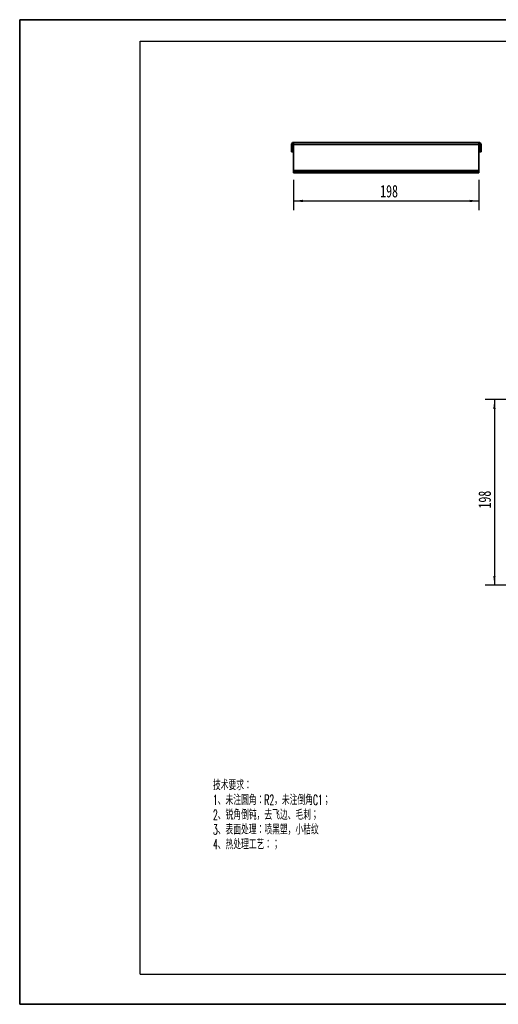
# Model space of a CAD drawing. Header units: millimetres. Extents: x 0 to 300, y 0 to 210.
# Tile 1 of 2: x 0 to 102, y 0 to 210. Entities that reach past the tile are written whole.
import ezdxf

# ---------------------------------------------------------------- set-up
doc = ezdxf.new("R2010")
doc.units = ezdxf.units.MM
doc.layers.add('图框', color=7, linetype='Continuous', lineweight=35)
doc.layers.add('尺寸标注', color=5, linetype='Continuous')
doc.layers.add('线框2-细', color=7, linetype='Continuous')
doc.styles.add('SLDTEXTSTYLE0', font='TXT', dxfattribs={"width": 0.56, "bigfont": 'bigfont'})
doc.styles.add('SLDTEXTSTYLE5', font='TXT', dxfattribs={"width": 0.7, "bigfont": 'bigfont'})
doc.styles.add('SLDTEXTSTYLE6', font='TXT', dxfattribs={"width": 0.7})
doc.dimstyles.new('SLDDIMSTYLE0', dxfattribs={"dimtxt": 2.821533, "dimasz": 2, "dimexe": 0, "dimexo": 0.0625, "dimgap": 0.705383, "dimtad": 2, "dimlfac": 5, "dimrnd": 1e-09, "dimzin": 12, "dimdsep": 46, "dimtxsty": 'SLDTEXTSTYLE6', "dimsah": 1, "dimcen": 0.09, "dimadec": 0, "dimazin": 3, "dimtfac": 1, "dimtofl": 0, "dimtmove": 0, "dimatfit": 3, "dimfxl": 0, "dimfrac": 2, "dimtolj": 1, "dimtzin": 12, "dimarcsym": 0})
doc.dimstyles.new('SLDDIMSTYLE4', dxfattribs={"dimtxt": 2.821533, "dimasz": 2, "dimexe": 0, "dimexo": 0.0625, "dimgap": 0.705383, "dimtad": 0, "dimtih": 1, "dimtoh": 1, "dimlfac": 5, "dimrnd": 1e-09, "dimzin": 12, "dimdsep": 46, "dimtxsty": 'SLDTEXTSTYLE6', "dimblk1": 'NONE', "dimblk2": 'NONE', "dimsah": 1, "dimcen": 0, "dimadec": 0, "dimazin": 3, "dimtfac": 1, "dimtmove": 0, "dimatfit": 3, "dimldrblk": 'NONE', "dimfxl": 0, "dimfrac": 2, "dimtolj": 1, "dimtzin": 12, "dimarcsym": 0})

# ---------------------------------------------------------------- blocks, each defined once
blk = doc.blocks.new('SW_NOTE_0')
at = {"layer": '线框2-细', "color": 0, "attachment_point": 1, "style": 'SLDTEXTSTYLE0'}
for s, insert, char_height in [('技术要求：', (0, 2.73), 2.117), ('1、未注圆角：R2，未注倒角C1；', (0, -0.42), 2.1167), ('2、锐角倒钝，去飞边、毛刺；', (0, -3.58), 2.1167), ('3、表面处理：喷黑塑，小桔纹', (0, -6.73), 2.1167), ('4、热处理工艺：；', (0, -9.88), 2.117)]:
    blk.add_mtext(s, dxfattribs=dict(at, insert=insert, char_height=char_height))
blk = doc.blocks.new('_D_8')
at = {"layer": '尺寸标注'}
for p, q in [((113.59, 128.98), (99.35, 128.98)), ((101.35, 128.98), (101.35, 89.38)), ((113.59, 89.38), (99.35, 89.38))]:
    blk.add_line(p, q, dxfattribs=at)
for points in [[(101.35, 128.98), (101.1, 126.98), (101.6, 126.98)], [(101.35, 89.38), (101.6, 91.38), (101.1, 91.38)]]:
    blk.add_solid(points, dxfattribs=at)
at = {"layer": '尺寸标注', "insert": (97.94, 105.75), "char_height": 2.646, "attachment_point": 1, "rotation": 90, "style": 'SLDTEXTSTYLE6'}
blk.add_mtext('198', dxfattribs=at)
blk = doc.blocks.new('_D_11')
at = {"layer": '尺寸标注'}
blk.add_line((166.44, 80.99), (189.6, 80.99), dxfattribs=at)
at = {"layer": '尺寸标注', "char_height": 2.646, "attachment_point": 1}
for s, insert, style in [('10-背面压铆', (168.02, 84.4), 'SLDTEXTSTYLE5'), ('M3', (182.11, 84.4), 'SLDTEXTSTYLE6'), ('螺母', (184.66, 84.4), 'SLDTEXTSTYLE5')]:
    blk.add_mtext(s, dxfattribs=dict(at, insert=insert, style=style))
blk = doc.blocks.new('_None')
blk = doc.blocks.new('_D_14')
at = {"layer": '尺寸标注'}
for p, q in [((58.45, 175.87), (58.45, 169.34)), ((98.05, 175.87), (98.05, 169.34)), ((58.45, 171.34), (98.05, 171.34))]:
    blk.add_line(p, q, dxfattribs=at)
for points in [[(58.45, 171.34), (60.45, 171.09), (60.45, 171.59)], [(98.05, 171.34), (96.05, 171.59), (96.05, 171.09)]]:
    blk.add_solid(points, dxfattribs=at)
at = {"layer": '尺寸标注', "insert": (76.97, 174.75), "char_height": 2.646, "attachment_point": 1, "style": 'SLDTEXTSTYLE6'}
blk.add_mtext('198', dxfattribs=at)

msp = doc.modelspace()

# ---------------------------------------------------------------- linework, layer by layer
at = {"color": 7, "linetype": 'Continuous', "lineweight": 35}
for p, q in [((58.246, 183.3707), (58.006, 183.3707)), ((58.006, 183.3707), (58.006, 181.8107)), ((58.246, 183.3707), (58.246, 181.8107)), ((58.446, 183.3707), (58.446, 183.8107)), ((58.446, 183.8107), (98.046, 183.8107)), ((58.446, 177.8107), (58.446, 183.3707)), ((58.446, 183.3707), (98.046, 183.3707)), ((98.046, 183.3707), (98.046, 183.8107)), ((98.046, 177.8107), (98.046, 183.3707)), ((98.246, 183.3707), (98.486, 183.3707)), ((98.246, 181.8107), (98.246, 183.3707)), ((98.486, 181.8107), (98.486, 183.3707)), ((58.006, 181.8107), (58.246, 181.8107)), ((98.486, 181.8107), (98.246, 181.8107)), ((58.446, 177.6107), (58.446, 177.8107)), ((58.446, 177.8107), (98.046, 177.8107)), ((58.446, 177.3707), (58.446, 177.6107)), ((58.446, 177.6107), (59.046, 177.6107)), ((59.046, 177.3707), (58.446, 177.3707)), ((59.046, 177.6107), (59.046, 177.3707)), ((59.046, 177.6107), (97.446, 177.6107)), ((59.046, 177.3707), (97.446, 177.3707)), ((97.446, 177.3707), (97.446, 177.6107)), ((97.446, 177.6107), (98.046, 177.6107)), ((98.046, 177.3707), (97.446, 177.3707)), ((98.046, 177.6107), (98.046, 177.8107)), ((98.046, 177.6107), (98.046, 177.3707))]:
    msp.add_line(p, q, dxfattribs=at)
for centre, radius, start, end in [((58.446, 183.3707), 0.44, 90, 180), ((58.446, 183.3707), 0.2, 90, 180), ((98.046, 183.3707), 0.44, 0, 90), ((98.046, 183.3707), 0.2, 0, 90)]:
    msp.add_arc(centre, radius, start, end, dxfattribs=at)
at = {"layer": '图框'}
for p, q in [((-0.0066, -0.0006), (-0.0066, 209.9994)), ((-0.0066, 209.9994), (296.9934, 209.9994)), ((-0.0066, -0.0006), (296.9934, -0.0006))]:
    msp.add_line(p, q, dxfattribs=at)
at = {"layer": '图框', "linetype": 'Continuous', "lineweight": 25}
for p, q in [((25.7262, 6.43), (25.7262, 205.43)), ((25.7262, 205.43), (292.7262, 205.43)), ((25.7262, 6.43), (292.7262, 6.43))]:
    msp.add_line(p, q, dxfattribs=at)

# ---------------------------------------------------------------- block references
at = {"layer": '线框2-细'}
msp.add_blockref('SW_NOTE_0', (41.2576, 45.0678), dxfattribs=at)

# ---------------------------------------------------------------- dimensions: what is measured, and where the dimension line sits
at = {"layer": '尺寸标注'}
dim = msp.add_linear_dim(base=(98.046, 171.3437), p1=(58.446, 177.3707), p2=(98.046, 177.3707), dimstyle='SLDDIMSTYLE0', dxfattribs=at)
dim.commit()
dim.dimension.update_dxf_attribs({"geometry": '_D_14', "text_midpoint": (78.8221, 171.3437), "dimtype": 160})
dim = msp.add_linear_dim(base=(101.3495, 89.3761), p1=(115.0893, 128.9761), p2=(115.0893, 89.3761), angle=90, dimstyle='SLDDIMSTYLE0', dxfattribs=at)
dim.commit()
dim.dimension.update_dxf_attribs({"geometry": '_D_8', "text_midpoint": (101.3495, 107.5971), "dimtype": 160})
dim = msp.add_diameter_dim_2p(p1=(0.5145, 0.3083), p2=(0, 0), text='10-背面压铆M3螺母', dimstyle='SLDDIMSTYLE4', override={"dimpost": '<>'}, dxfattribs=at)
dim.commit()
dim.dimension.update_dxf_attribs({"geometry": '_D_11', "text_midpoint": (178.8103, 82.741), "dimtype": 163})

doc.saveas('drawing.dxf')
